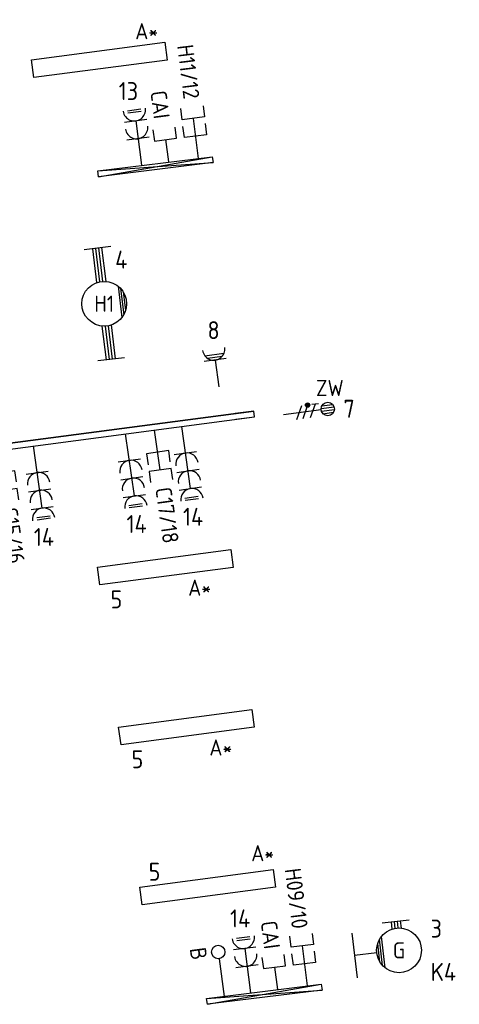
# Model space of a CAD drawing. Header units: millimetres. Extents: x 28812 to 120869, y 26747 to 104834.
# Tile 4 of 36: x 64636 to 69540, y 30200 to 41187. Entities that reach past the tile are written whole.
import ezdxf
from ezdxf.enums import TextEntityAlignment as Align

# ---------------------------------------------------------------- set-up
doc = ezdxf.new("R2010")
doc.units = ezdxf.units.MM
doc.header["$LTSCALE"] = 100
for name, color, linetype in [('EB62204-_ATTRIB', 2, 'Continuous'), ('EB63101-_ATTRIB', 2, 'Continuous'), ('EB63501-_ATTRIB', 2, 'Continuous'), ('EB6441--_ATTRIB', 2, 'Continuous'), ('EL61303-_WANDGOOT', 3, 'Continuous'), ('EL62203-_KRACHT-WCD230', 3, 'Continuous'), ('EL62204-_KRACHT-ASP230', 3, 'Continuous'), ('EL63101-_LICHT-ARM', 3, 'Continuous'), ('EL63103-_LICHT-WCD230V', 3, 'Continuous'), ('EL6441--_DATACOM', 3, 'Continuous')]:
    doc.layers.add(name, color=color, linetype=linetype)
doc.styles.add('2_0', font='iso', dxfattribs={"height": 200})
doc.styles.add('NORATT', font='iso.shx')
doc.styles.add('NORDIM', font='isocp.shx')
doc.styles.get("Standard").update_dxf_attribs({"font": 'arial.ttf'})

# ---------------------------------------------------------------- blocks, each defined once
blk = doc.blocks.new('ES3W1W')
at = {"color": 0}
for p, q in [((1.25, 0), (-1.25, 0)), ((1.07, 0.6), (-1.07, 0.6)), ((0.81, 0.3), (-0.81, 0.3)), ((0, 0), (0, -3))]:
    blk.add_line(p, q, dxfattribs=at)
blk.add_arc((0, 1.25), 1.25, 180, 0, dxfattribs=at)
at = {"color": 0, "style": 'NORATT'}
for tag, flags, p in [('VERMOGEN', 9, (-2.5, 2.5)), ('GROEP', 8, (0, 3)), ('KAST', 9, (2.5, 2.5))]:
    blk.add_attdef(tag, text='', height=1.8, rotation=90, dxfattribs=dict(at, flags=flags)).set_placement(p, align=Align.MIDDLE)
at = {"style": 'NORATT', "flags": 9}
blk.add_attdef('GELIJK', text='', height=1.8, rotation=90, dxfattribs=at).set_placement((5, 3), align=Align.MIDDLE_CENTER)
at = {"color": 0, "style": 'NORATT', "width": 0.7, "flags": 8}
for tag, p in [('SCHAK', (2.5, 2.62)), ('TAL', (1.5, -1.5))]:
    blk.add_attdef(tag, text='', height=1.8, rotation=90, dxfattribs=at).set_placement(p, align=Align.MIDDLE)
blk.add_attdef('DOEL', text='', height=1.8, rotation=90, dxfattribs=at).set_placement((-2.5, -2.25), align=Align.MIDDLE_LEFT)
at = {"style": 'NORATT', "flags": 9}
blk.add_attdef('M_CODE', text='', height=1.8, dxfattribs=at).set_placement((0, 0), align=Align.MIDDLE_CENTER)
blk = doc.blocks.new('EJ3T20W')
at = {"color": 0}
for p, q in [((-6.25, -1.5), (-6.25, 1.5)), ((6.25, -1.5), (6.25, 1.5)), ((-6.25, 0.52), (-2.44, 0.52)), ((-6.25, 0.17), (-2.49, 0.17)), ((2.44, 0.52), (6.25, 0.52)), ((2.49, 0.17), (6.25, 0.17)), ((-6.25, -0.17), (-2.49, -0.17)), ((-6.25, -0.52), (-2.44, -0.52)), ((2.44, -0.52), (6.25, -0.52)), ((2.49, -0.17), (6.25, -0.17)), ((1.77, -1.77), (-1.77, -1.77)), ((1.48, -2.02), (-1.48, -2.02)), ((1.05, -2.27), (-1.05, -2.27))]:
    blk.add_line(p, q, dxfattribs=at)
blk.add_circle((0, 0), 2.5, dxfattribs=at)
at = {"style": 'NORATT', "flags": 9}
blk.add_attdef('GELIJK', text='', height=1.8, dxfattribs=at).set_placement((3.5, 5), align=Align.MIDDLE_CENTER)
at = {"color": 0, "style": 'NORATT'}
for tag, flags, p in [('SCHAK', 8, (3.5, 2.75)), ('A_CODE', 8, (0, 0)), ('GROEP', 8, (-3.5, -2.75)), ('KAST', 9, (3.5, -2.75))]:
    blk.add_attdef(tag, text='', height=1.8, dxfattribs=dict(at, flags=flags)).set_placement(p, align=Align.MIDDLE)
blk = doc.blocks.new('EJ3P31')
at = {"color": 0}
blk.add_lwpolyline([(-7.5, -1), (-7.5, 1), (7.5, 1), (7.5, -1)], close=True, dxfattribs=at)
at = {"style": 'NORATT', "flags": 9}
blk.add_attdef('GELIJK', text='', height=1.8, dxfattribs=at).set_placement((3.5, 5), align=Align.MIDDLE_CENTER)
at = {"color": 0, "style": 'NORATT'}
for tag, flags, p in [('A_CODE', 8, (-3.5, 2.75)), ('SCHAK', 8, (3.5, 2.75)), ('GROEP', 8, (-3.5, -2.75)), ('KAST', 9, (3.5, -2.75))]:
    blk.add_attdef(tag, text='', height=1.8, dxfattribs=dict(at, flags=flags)).set_placement(p, align=Align.MIDDLE)
blk = doc.blocks.new('ES111352')
at = {"color": 0}
blk.add_line((0, 1.5), (0, -3), dxfattribs=at)
for points in [[(-1.25, 2.75), (-1.25, 1.5), (1.25, 1.5), (1.25, 2.75)], [(-1.25, 0.75), (-1.25, -0.5), (1.25, -0.5), (1.25, 0.75)]]:
    blk.add_lwpolyline(points, dxfattribs=at)
at = {"color": 0, "style": 'NORATT', "flags": 8}
blk.add_attdef('NUMMER1', text='', height=1.8, rotation=90, dxfattribs=at).set_placement((-1.5, 4.5), align=Align.MIDDLE_LEFT)
at = {"style": 'NORATT', "flags": 8}
blk.add_attdef('NUMMER', text='', height=1.8, rotation=90, dxfattribs=at).set_placement((1.5, 4.5), align=Align.MIDDLE_LEFT)
at = {"style": 'NORATT'}
for tag, flags, p in [('CODE', 9, (1, 3.5)), ('PANEEL', 9, (0, 3)), ('GRP', 8, (0, -5)), ('RUIMTE', 9, (0, -7.5))]:
    blk.add_attdef(tag, text='', height=1.8, dxfattribs=dict(at, flags=flags)).set_placement(p, align=Align.MIDDLE_LEFT)
at = {"style": 'NORATT', "flags": 8}
blk.add_attdef('M_CODE', text='', height=1.8, dxfattribs=at).set_placement((0, 0), align=Align.MIDDLE_CENTER)
blk = doc.blocks.new('EH100000')
at = {"linetype": 'ByBlock'}
for p, q in [((1, 0.5), (0, 0.5)), ((1, 0.5, 1), (0, 0.5, 1)), ((0, -0.5, 1), (1, -0.5, 1)), ((1, -0.5), (0, -0.5))]:
    blk.add_line(p, q, dxfattribs=at)
at = {"linetype": 'ByBlock', "invisible_edges": 15}
for points in [[(1, -0.5), (0, -0.5), (0, 0.5), (1, 0.5)], [(0, 0.5), (1, 0.5), (1, 0.5, 1), (0, 0.5, 1)], [(0, -0.5, 1), (1, -0.5, 1), (1, -0.5), (0, -0.5)]]:
    blk.add_3dface(points, dxfattribs=at)
at = {"linetype": 'ByBlock', "style": '2_0', "flags": 8}
blk.add_attdef('FUNCTIE', text='', height=0.5, dxfattribs=at).set_placement((0.5, 0), align=Align.MIDDLE)
at = {"linetype": 'ByBlock', "flags": 9}
blk.add_attdef('SCHOT', text='', height=0.5, dxfattribs=at).set_placement((0.5, 0), align=Align.MIDDLE)
blk = doc.blocks.new('WGE')
blk.add_lwpolyline([(-1, -0.5), (0, -0.5), (0, 0.5), (-1, 0.5)])
at = {"style": '2_0', "flags": 9}
for tag in ['HULPSTUK', 'SCHOT']:
    blk.add_attdef(tag, text='', height=0.5, dxfattribs=at).set_placement((0, 0), align=Align.MIDDLE)
blk = doc.blocks.new('ES3W3L')
at = {"color": 2}
for p, q in [((-0.75, 5.25), (0.75, 5.25)), ((-0.75, 5), (0.75, 5))]:
    blk.add_line(p, q, dxfattribs=at)
at = {"color": 0}
for p, q in [((1.25, 4), (-1.25, 4)), ((0, 4), (0, -3)), ((1.25, 2), (-1.25, 2)), ((1.25, 0), (-1.25, 0))]:
    blk.add_line(p, q, dxfattribs=at)
for centre in [(0, 5.25), (0, 3.25), (0, 1.25)]:
    blk.add_arc(centre, 1.25, 180, 0, dxfattribs=at)
at = {"style": 'NORATT'}
for tag, flags, p in [('VERMOGEN', 9, (-2.5, 7)), ('GELIJK', 9, (5, 7)), ('GROEP', 8, (0, 7)), ('SCHAK', 8, (2.5, 7)), ('KAST', 9, (7, 7)), ('TAL', 8, (2.5, 7))]:
    blk.add_attdef(tag, text='', height=1.8, rotation=90, dxfattribs=dict(at, flags=flags)).set_placement(p, align=Align.MIDDLE_CENTER)
at = {"style": 'NORATT', "flags": 8}
blk.add_attdef('DOEL', text='', height=1.8, rotation=90, dxfattribs=at).set_placement((-2.5, 7), align=Align.MIDDLE_LEFT)
at = {"style": 'NORATT', "flags": 9}
blk.add_attdef('M_CODE', text='', height=1.8, dxfattribs=at).set_placement((0, 0), align=Align.MIDDLE_CENTER)
blk = doc.blocks.new('ES3W2L')
for p, q in [((-0.75, 3.25), (0.75, 3.25)), ((-0.75, 3), (0.75, 3)), ((1.25, 2), (-1.25, 2)), ((0, 2), (0, -3)), ((1.25, 0), (-1.25, 0))]:
    blk.add_line(p, q)
for centre in [(0, 3.25), (0, 1.25)]:
    blk.add_arc(centre, 1.25, 180, 0)
at = {"style": 'NORATT'}
for tag, flags, p in [('VERMOGEN', 9, (-2.5, 5)), ('GROEP', 8, (0, 5)), ('SCHAK', 8, (2.5, 5)), ('GELIJKI', 9, (5, 5)), ('GELIJK', 9, (5, 5)), ('KAST', 9, (7, 5)), ('TAL', 8, (2.5, 5))]:
    blk.add_attdef(tag, text='', height=1.8, rotation=90, dxfattribs=dict(at, flags=flags)).set_placement(p, align=Align.MIDDLE_CENTER)
at = {"style": 'NORATT', "flags": 8}
blk.add_attdef('DOEL', text='', height=1.8, rotation=90, dxfattribs=at).set_placement((-2.5, 5), align=Align.MIDDLE_LEFT)
at = {"style": 'NORATT'}
for tag, height, flags, p in [('GROEPI', 1.8, 9, (0, 9.5)), ('CODE', 3.5, 8, (0, 4.5)), ('M_CODE', 1.8, 9, (0, 0)), ('VERMOGENI', 1.8, 9, (0, -9.5)), ('DOELI', 1.8, 9, (0, -11.5))]:
    blk.add_attdef(tag, text='', height=height, dxfattribs=dict(at, flags=flags)).set_placement(p, align=Align.MIDDLE_CENTER)
blk = doc.blocks.new('ES111351')
blk.add_line((0, -0.5), (0, -3))
blk.add_lwpolyline([(-1.25, 0.75), (-1.25, -0.5), (1.25, -0.5), (1.25, 0.75)])
at = {"style": 'NORATT', "flags": 8}
blk.add_attdef('NUMMER', text='', height=1.8, rotation=90, dxfattribs=at).set_placement((0, 2.5), align=Align.MIDDLE_LEFT)
at = {"style": 'NORATT'}
for tag, flags, p in [('CODE', 9, (1, 3.5)), ('PANEEL', 9, (0, 3)), ('GRP', 8, (0, -5)), ('RUIMTE', 9, (0, -7.5))]:
    blk.add_attdef(tag, text='', height=1.8, dxfattribs=dict(at, flags=flags)).set_placement(p, align=Align.MIDDLE_LEFT)
at = {"style": 'NORATT', "flags": 8}
blk.add_attdef('M_CODE', text='', height=1.8, dxfattribs=at).set_placement((0, 0), align=Align.MIDDLE_CENTER)
blk = doc.blocks.new('ES4X4')
at = {"color": 0}
blk.add_line((0, 1.25), (0, -3), dxfattribs=at)
blk.add_circle((0, 2), 0.75, dxfattribs=at)
at = {"color": 0, "style": 'NORATT', "flags": 8}
for tag, p in [('NUMMER', (0, 3.5)), ('CODE', (-2.75, -1.25))]:
    blk.add_attdef(tag, text='', height=1.8, rotation=90, dxfattribs=at).set_placement(p, align=Align.MIDDLE_LEFT)
at = {"style": 'NORATT', "flags": 9}
for tag, p in [('M_CODE', (0, 0)), ('PANEEL', (0, -2.5)), ('GRP', (0, -5)), ('MERK', (0, -7.5)), ('AANGEP', (0, -10)), ('INSTAL', (0, -12.5)), ('TYPE', (0, -17.5))]:
    blk.add_attdef(tag, text='', height=1.8, dxfattribs=at).set_placement(p, align=Align.MIDDLE_CENTER)
blk.add_attdef('RUIMTE', text='', height=1.8, dxfattribs=at).set_placement((0, -7.5), align=Align.MIDDLE_LEFT)
blk = doc.blocks.new('ES3X5')
at = {"color": 0}
for p, q in [((-0.45, 1.4), (-0.45, 2.6)), ((-0.15, 1.27), (-0.15, 2.73)), ((0.15, 1.27), (0.15, 2.73)), ((0.45, 1.4), (0.45, 2.6)), ((0, 1.25), (0, -3))]:
    blk.add_line(p, q, dxfattribs=at)
at = {"color": 1}
for p, q in [((-0.88, -0.38), (-0.88, 0.01)), ((-0.78, -0.42), (-0.78, 0.06)), ((-0.73, 1.04), (-0.73, 0.3)), ((-0.73, 0.67), (0.73, -0.07)), ((-0.69, -0.42), (-0.69, 0.06)), ((-0.59, -0.38), (-0.59, 0.01)), ((-0.73, -0.18), (0.73, -0.92)), ((-0.73, -0.88), (0.73, -1.62))]:
    blk.add_line(p, q, dxfattribs=at)
at = {"color": 0}
blk.add_circle((0, 2), 0.75, dxfattribs=at)
at = {"color": 1}
blk.add_circle((-0.73, -0.18), 0.245, dxfattribs=at)
at = {"style": 'NORATT'}
for tag, flags, p in [('VERMOGEN', 9, (-2.5, 4.5)), ('GROEP', 8, (0, 4.5)), ('SCHAK', 8, (2.5, 4.5)), ('KAST', 9, (7, 4.5)), ('DOEL', 8, (-2.5, 1))]:
    blk.add_attdef(tag, text='', height=1.8, rotation=90, dxfattribs=dict(at, flags=flags)).set_placement(p, align=Align.MIDDLE_LEFT)
for tag, flags, p in [('GELIJK', 9, (5, 4.5)), ('TAL', 8, (2.5, 4.5))]:
    blk.add_attdef(tag, text='', height=1.8, rotation=90, dxfattribs=dict(at, flags=flags)).set_placement(p, align=Align.MIDDLE_CENTER)
at = {"style": 'NORATT', "flags": 9}
blk.add_attdef('M_CODE', text='', height=1.8, dxfattribs=at).set_placement((0, 0), align=Align.MIDDLE_CENTER)
blk = doc.blocks.new('ES3G10WW')
at = {"color": 0}
for p, q in [((-3.25, -1.5), (-3.25, 1.5)), ((-3.25, 0.52), (-2.44, 0.52)), ((-3.25, 0.17), (-2.49, 0.17)), ((-3.25, -0.17), (-2.49, -0.17)), ((-3.25, -0.52), (-2.44, -0.52)), ((1.77, -1.77), (-1.77, -1.77)), ((1.48, -2.02), (-1.48, -2.02)), ((1.05, -2.27), (-1.05, -2.27)), ((0, -2.5), (0, -5)), ((-2.5, -5), (2.5, -5))]:
    blk.add_line(p, q, dxfattribs=at)
blk.add_circle((0, 0), 2.5, dxfattribs=at)
at = {"style": 'NORATT', "flags": 9}
blk.add_attdef('GELIJK', text='', height=1.8, dxfattribs=at).set_placement((3.5, 5), align=Align.MIDDLE_CENTER)
at = {"color": 0, "style": 'NORATT'}
for tag, flags, p in [('SCHAK', 8, (3.5, 2.75)), ('A_CODE', 8, (0, 0)), ('GROEP', 8, (-3.5, -2.75)), ('KAST', 9, (3.5, -2.75))]:
    blk.add_attdef(tag, text='', height=1.8, dxfattribs=dict(at, flags=flags)).set_placement(p, align=Align.MIDDLE)

msp = doc.modelspace()

# ---------------------------------------------------------------- linework, layer by layer
at = {"layer": 'EL61303-_WANDGOOT'}
for p, q in [((65507, 39499, 15750), (66785, 39658)), ((65507, 39499, 15750), (66793, 39594)), ((65514, 39434, 15750), (66785, 39658)), ((66793, 39594), (65514, 39434, 15750)), ((66785, 39658), (66793, 39594)), ((65514, 39434, 15750), (65507, 39499, 15750)), ((66722, 30264, 15750), (68001, 30424)), ((66722, 30264, 15750), (68009, 30359)), ((66730, 30200, 15750), (68001, 30424)), ((68009, 30359), (66730, 30200, 15750)), ((68001, 30424), (68009, 30359)), ((66730, 30200, 15750), (66722, 30264, 15750))]:
    msp.add_line(p, q, dxfattribs=at)

# ---------------------------------------------------------------- block references
at = {"layer": 'EL61303-_WANDGOOT', "yscale": 65, "zscale": 210}
for name, xscale, rotation in [('EH100000', 6195, 187.499999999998), ('WGE', 210, 7.499999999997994)]:
    msp.add_blockref(name, (67253, 36787, -16000), dxfattribs=dict(at, xscale=xscale, rotation=rotation))
at = {"layer": 'EL62204-_KRACHT-ASP230'}
ref = msp.add_blockref('ES3X5', (67875, 36816, -16800), dxfattribs=dict(at, xscale=100, yscale=100, zscale=100, rotation=277.4999999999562))
ref.add_attrib('DOEL', 'ZW', dxfattribs={"layer": 'EB62204-_ATTRIB', "color": 1, "height": 180, "style": 'NORATT', "flags": 8}).set_placement((67942, 37077, -16800), align=Align.MIDDLE_LEFT)
at = {"layer": 'EL63101-_LICHT-ARM'}
ref = msp.add_blockref('EJ3P31', (65526, 40737), dxfattribs=dict(at, xscale=99.99999999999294, yscale=99.99999999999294, zscale=99.99999999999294, rotation=187.4999999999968))
ref.add_attrib('A_CODE', 'A*', dxfattribs={"layer": 'EB63101-_ATTRIB', "color": 1, "height": 180, "style": 'NORATT', "flags": 8}).set_placement((66053, 41058), align=Align.MIDDLE)
ref = msp.add_blockref('EJ3T20W', (65579, 38017, -14400), dxfattribs=dict(at, xscale=99.99999999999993, yscale=99.99999999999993, zscale=99.99999999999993, rotation=96.99999999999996))
ref.add_attrib('A_CODE', 'H1', dxfattribs={"layer": 'EB63101-_ATTRIB', "color": 1, "height": 180, "style": 'NORATT', "flags": 8}).set_placement((65579, 38017, -14400), align=Align.MIDDLE)
ref = msp.add_blockref('EJ3P31', (66262, 35076), dxfattribs=dict(at, xscale=99.99999999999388, yscale=99.99999999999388, zscale=99.99999999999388, rotation=187.5000000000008))
ref.add_attrib('A_CODE', 'A*', dxfattribs={"layer": 'EB63101-_ATTRIB', "color": 1, "height": 180, "style": 'NORATT', "flags": 8}).set_placement((66644, 34849), align=Align.MIDDLE)
ref = msp.add_blockref('EJ3P31', (66497, 33292), dxfattribs=dict(at, xscale=99.99999999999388, yscale=99.99999999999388, zscale=99.99999999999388, rotation=187.5000000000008))
ref.add_attrib('A_CODE', 'A*', dxfattribs={"layer": 'EB63101-_ATTRIB', "color": 1, "height": 180, "style": 'NORATT', "flags": 8}).set_placement((66880, 33065), align=Align.MIDDLE)
ref = msp.add_blockref('EJ3P31', (66732, 31507), dxfattribs=dict(at, xscale=99.99999999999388, yscale=99.99999999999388, zscale=99.99999999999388, rotation=187.5000000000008))
ref.add_attrib('A_CODE', 'A*', dxfattribs={"layer": 'EB63101-_ATTRIB', "color": 1, "height": 180, "style": 'NORATT', "flags": 8}).set_placement((67347, 31886), align=Align.MIDDLE)
ref = msp.add_blockref('ES3G10WW', (68868, 30802), dxfattribs=dict(at, xscale=99.9999999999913, yscale=99.9999999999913, zscale=99.9999999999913, rotation=276.6400632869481))
ref.add_attrib('A_CODE', 'G', dxfattribs={"layer": 'EB63501-_ATTRIB', "color": 1, "height": 180, "style": 'NORATT', "flags": 8}).set_placement((68868, 30802), align=Align.MIDDLE)
at = {"layer": 'EL63103-_LICHT-WCD230V'}
for name, p, xscale, yscale, zscale, rotation in [('ES3W2L', (65957, 39859, 31500), 100.0000000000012, 100.0000000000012, 100.0000000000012, 7.499999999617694), ('ES3W1W', (66817, 37388, -15750), 100, 100, 100, 7.500000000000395), ('ES3W3L', (66485, 36351, -16000), 100, 100, 100, 187.999999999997), ('ES3W3L', (65860, 36269, -16000), 100, 100, 100, 187.999999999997), ('ES3W3L', (64831, 36133, -15790), 100, 100, 100, 187.999999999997), ('ES3W2L', (67173, 30624, 31500), 100.0000000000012, 100.0000000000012, 100.0000000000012, 7.499999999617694)]:
    msp.add_blockref(name, p, dxfattribs=dict(at, xscale=xscale, yscale=yscale, zscale=zscale, rotation=rotation))
at = {"layer": 'EL6441--_DATACOM'}
ref = msp.add_blockref('ES111352', (66591, 39937, -250), dxfattribs=dict(at, xscale=-99.99999999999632, yscale=99.99999999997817, zscale=100, rotation=7.000000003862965))
ref.add_attrib('NUMMER1', 'H11/12', dxfattribs={"layer": 'EB6441--_ATTRIB', "color": 1, "height": 180, "rotation": 277, "style": 'NORATT', "flags": 8}).set_placement((66481, 40908, -250), align=Align.MIDDLE_LEFT)
ref = msp.add_blockref('ES111351', (66256, 39898, 15750), dxfattribs=dict(at, xscale=100.0000000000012, yscale=100.0000000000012, zscale=100.0000000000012, rotation=7.499999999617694))
ref.add_attrib('NUMMER', 'CAI', dxfattribs={"layer": 'EB6441--_ATTRIB', "color": 1, "height": 180, "rotation": 277.5, "style": 'NORATT', "flags": 8}).set_placement((66223, 40083, 15750), align=Align.MIDDLE_RIGHT)
ref = msp.add_blockref('ES111352', (66182, 36311, -16000), dxfattribs=dict(at, xscale=99.99999999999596, yscale=99.99999999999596, zscale=99.99999999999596, rotation=187.9999999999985))
ref.add_attrib('NUMMER1', 'C17/18', dxfattribs={"layer": 'EB6441--_ATTRIB', "color": 1, "height": 180, "rotation": 278, "style": 'NORATT', "flags": 8}).set_placement((66237, 35969, -16000), align=Align.MIDDLE_LEFT)
ref = msp.add_blockref('ES111352', (64465, 36085, -16000), dxfattribs=dict(at, xscale=99.99999999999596, yscale=99.99999999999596, zscale=99.99999999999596, rotation=187.9999999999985))
ref.add_attrib('NUMMER1', 'C15/16', dxfattribs={"layer": 'EB6441--_ATTRIB', "color": 1, "height": 180, "rotation": 278, "style": 'NORATT', "flags": 8}).set_placement((64519, 35743, -16000), align=Align.MIDDLE_LEFT)
ref = msp.add_blockref('ES111352', (67807, 30702, -250), dxfattribs=dict(at, xscale=-99.99999999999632, yscale=99.99999999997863, zscale=100, rotation=7.000000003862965))
ref.add_attrib('NUMMER1', 'H09/10', dxfattribs={"layer": 'EB6441--_ATTRIB', "color": 1, "height": 180, "rotation": 277, "style": 'NORATT', "flags": 8}).set_placement((67681, 31718, -250), align=Align.MIDDLE_LEFT)
ref = msp.add_blockref('ES111351', (67472, 30664, 15750), dxfattribs=dict(at, xscale=100.0000000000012, yscale=100.0000000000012, zscale=100.0000000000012, rotation=7.499999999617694))
ref.add_attrib('NUMMER', 'CAI', dxfattribs={"layer": 'EB6441--_ATTRIB', "color": 1, "height": 180, "rotation": 277.5, "style": 'NORATT', "flags": 8}).set_placement((67454, 30819, 15750), align=Align.MIDDLE_RIGHT)
ref = msp.add_blockref('ES4X4', (66877, 30585, 15750), dxfattribs=dict(at, xscale=100.0000000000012, yscale=100.0000000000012, zscale=100.0000000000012, rotation=7.499999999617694))
ref.add_attrib('CODE', 'B', dxfattribs={"layer": 'EB6441--_ATTRIB', "color": 1, "height": 180, "rotation": 277.5, "style": 'NORATT', "flags": 8}).set_placement((66640, 30697, 15750), align=Align.MIDDLE_RIGHT)

# ---------------------------------------------------------------- texts
at = {"layer": 'EL62203-_KRACHT-WCD230', "color": 7, "style": 'NORDIM'}
for s, p in [('13', (65741, 40290, -34450)), ('8', (66731, 37622, -50200)), ('7', (68248, 36745, -50200)), ('14', (66458, 35540, -82750)), ('14', (65828, 35459, -82750)), ('14', (64794, 35314, -82750)), ('14', (66983, 31058, -50200))]:
    msp.add_text(s, height=200, dxfattribs=at).set_placement(p)
at = {"layer": 'EL63101-_LICHT-ARM', "color": 1, "style": 'NORDIM'}
for s, p in [('4', (65702, 38409, -1843)), ('5', (65650, 34618, -2623)), ('5', (65885, 32834, -2623)), ('5', (66075, 31579, -2623)), ('3', (69221, 30944, -2400)), ('K4', (69221, 30461, -2400))]:
    msp.add_text(s, height=200, dxfattribs=at).set_placement(p)

doc.saveas('drawing.dxf')
